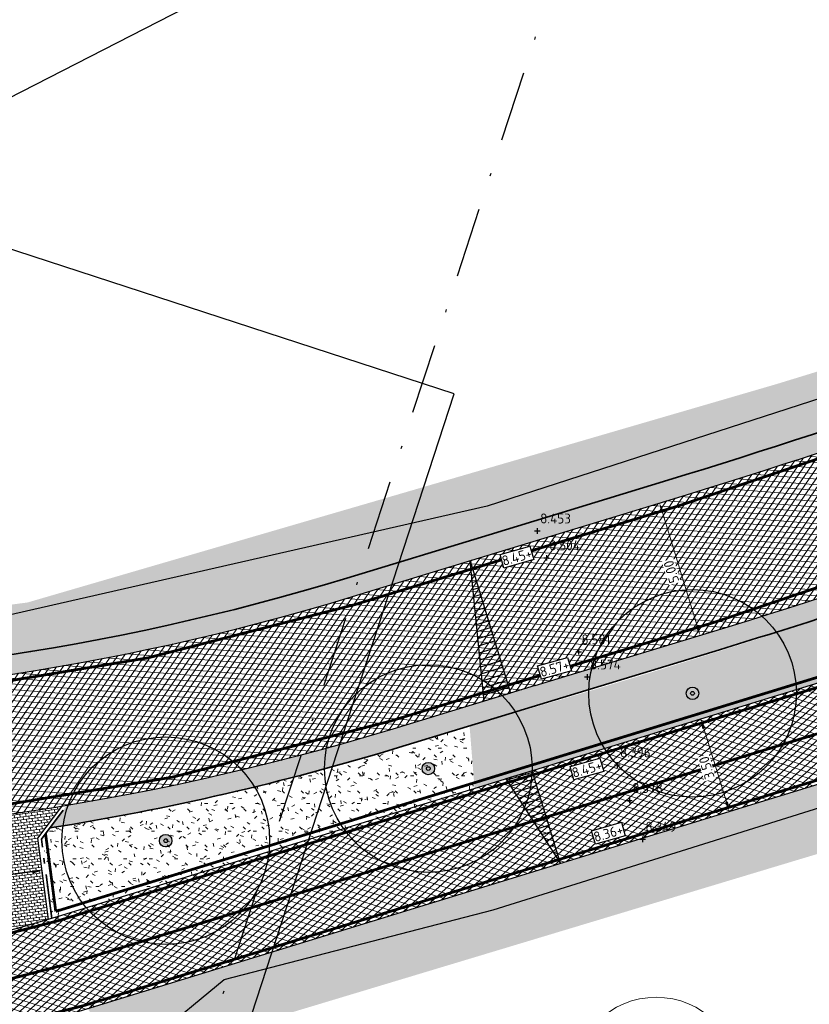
# Model space of a CAD drawing. Header units: metres. Extents: x 157685 to 160831, y 403691 to 406312.
# Tile 43 of 134: x 159182 to 159210, y 404323 to 404358. Entities that reach past the tile are written whole.
import ezdxf

# ---------------------------------------------------------------- set-up
doc = ezdxf.new("R2010")
doc.units = ezdxf.units.M
doc.header["$PDMODE"] = 35
for name, pattern in [('DASHDOT2', [12.7, 6.35, -3.175, 0, -3.175]), ('VH-OPSLUITBAND_120X250', [26, 16, -4, 2, -4]), ('VW-1-3_STREEP', [4, 1, -3]), ('VW-30-270_STREEP', [3, 0.3, -2.7])]:
    doc.linetypes.add(name, pattern=pattern)
doc.layers.get('Defpoints').update_dxf_attribs({"color": 171})
for name, color, linetype, lineweight in [('B-WE-GR-BOOM-S', 90, 'Continuous', 25), ('B-WE-GR-BOOM-S (ingemeten)', 90, 'Continuous', 25), ('B-WE-OG-HOOGTEPUNT-S', 7, 'Continuous', 25), ('B-WE-OG-HOOGTEPUNT-T18', 10, 'Continuous', 18), ('N-WE-GR-DOORWORTELBARE RUIMTE-G', 80, 'Continuous', 35), ('N-WE-GR-GRAS-A', 62, 'Continuous', 18), ('N-WE-GW-HOOGTE_AFWERKHOOGTE-T25', 7, 'Continuous', 25), ('N-WE-VH-GESLOTENVERHARDING_ASFALT-A-200', 253, 'Continuous', 18), ('N-WE-VH-HALFVERHARDING_GESTABILISEERD GRAS-A-200', 190, 'Continuous', 18), ('N-WE-VH-HALFVERHARDING_GRASBETONSTEEN-G', 7, 'Continuous', 35), ('N-WE-VH-KANTOPSLUITING_OPSLUITBAND_120X250-G', 4, 'VH-OPSLUITBAND_120X250', 35), ('N-WE-VH-KANTVERHARDING-G', 7, 'Continuous', 30), ('N-WE-VH-M', 7, 'Continuous', 18), ('N-WE-VH-OPENVERHARDING_BETONSTRAATSTEEN-A-200', 252, 'Continuous', 18), ('N-WE-VH-VERHARDING_ASFALT-A', 252, 'Continuous', 18), ('N-WE-VW-MARKERING_LANGS_STREEP_13_010-G', 7, 'VW-1-3_STREEP', 13), ('N-WE-VW-MARKERING_LANGS_STREEP_30270_010-G', 7, 'VW-30-270_STREEP', 13), ('N-WE-VW-MARKERING_LANGS_STREEP_DOORGETROKKEN_010-G', 7, 'Continuous', 13), ('X-XX-AL-BLADVERWIJZING_AS-G', 7, 'DASHDOT2', 25)]:
    doc.layers.add(name, color=color, linetype=linetype, lineweight=lineweight)
doc.layers.add('Iv-a-afwateringsprofiel', color=5, linetype='Continuous')
doc.styles.add('NLCS-ISO', font='NLCS-ISO.TTF')
doc.styles.add('NLCS-ISO-M200-T18', font='NLCS-ISO.TTF', dxfattribs={"height": 0.36})
doc.dimstyles.new('NLCS-M200-T18-PIJL_L2_H2', dxfattribs={"dimscale": 0.2, "dimtxt": 0.36, "dimasz": 1.8, "dimexe": 2, "dimexo": 2, "dimgap": 0.7, "dimtad": 1, "dimzin": 0, "dimdsep": 46, "dimtxsty": 'NLCS-ISO-M200-T18', "dimcen": 0, "dimdle": 2, "dimclrd": 256, "dimclre": 256, "dimclrt": 256, "dimazin": 0, "dimtfac": 1, "dimtofl": 0, "dimtmove": 0, "dimatfit": 3, "dimfxl": 2, "dimfxlon": 1, "dimtfill": 1, "dimtfillclr": 256, "dimtolj": 1, "dimtzin": 0, "dimlwd": -1, "dimlwe": -1, "dimarcsym": 0})
pattern_1 = [(0, (0, 0), (1, 1), [0.12, -0.8]), (45, (0.4, 0.2), (-0.1131370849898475, 1.866761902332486), [0.12, -0.8]), (29.99999999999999, (0.08, 0.12), (0.2274613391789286, 1.286025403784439), [0.12, -0.8]), (15, (0.32, 0.48), (0.3856270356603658, 0.7244941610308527), [0.12, -0.8]), (135, (0.16, 2), (-0.02828427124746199, -0.6505382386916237), [0.12, -0.8]), (150, (1.2, 0.4), (0.2156921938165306, -0.5864101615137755), [0.12, -0.8]), (165, (0.24, 0.04), (0.1434520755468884, -0.7010146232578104), [0.12, -0.8]), (85, (0.4, 0.4), (-0.872677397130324, 1.040016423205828), [0.12, -0.8]), (99.99999999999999, (0, 0), (-1.112117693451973, 0.7787131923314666), [0.12, -0.7999999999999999])]
pattern_2 = [(0, (0, 0), (0.1875, 0.1875), [0.1875, -0.1875]), (90, (0.09375, 0.09375), (-0.1875, 0.1875), [0.1875, -0.1875])]

# ---------------------------------------------------------------- blocks, each defined once
blk = doc.blocks.new('*D760')
at = {"layer": 'Defpoints', "color": 0, "transparency": 16777216}
for p in [(159182.7561052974, 404327.7541028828), (159182.7788175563, 404327.5808923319), (159177.7985433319, 404327.1040418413)]:
    blk.add_point(p, dxfattribs=at)
at = {"layer": 'N-WE-VH-M', "transparency": 16777216}
for p, q in [((159178.1782000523, 404326.9776356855), (159182.4218730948, 404327.5340879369)), ((159182.7788175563, 404327.5808923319), (159182.8308224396, 404327.1842873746)), ((159177.8212555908, 404326.9308312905), (159177.8732604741, 404326.5342263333))]:
    blk.add_line(p, q, dxfattribs=at)
for points in [[(159182.4140723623, 404327.5935786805), (159182.4296738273, 404327.4745971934), (159182.7788175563, 404327.5808923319)], [(159178.1703993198, 404327.0371264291), (159178.1860007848, 404326.9181449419), (159177.8212555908, 404326.9308312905)]]:
    blk.add_solid(points, dxfattribs=at)
at = {"layer": 'N-WE-VH-M', "transparency": 16777216, "insert": (159180.2584326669, 404327.573145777), "char_height": 0.36, "attachment_point": 5, "rotation": 7.470297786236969, "style": 'NLCS-ISO-M200-T18', "bg_fill": 3, "box_fill_scale": 1.1, "bg_fill_color": 256, "bg_fill_true_color": 13158600, "bg_fill_transparency": 0}
blk.add_mtext('\\A1;5.00', dxfattribs=at)
blk = doc.blocks.new('*D762')
at = {"layer": 'Defpoints', "color": 0, "transparency": 16777216}
for p in [(159205.0788576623, 404340.8603739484), (159205.2210631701, 404340.9037339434), (159206.6793352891, 404336.12111516)]:
    blk.add_point(p, dxfattribs=at)
at = {"layer": 'N-WE-VH-M', "transparency": 16777216}
for p, q in [((159205.0788576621, 404340.8603739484), (159204.6962481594, 404340.7437121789)), ((159206.4321341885, 404336.4221037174), (159205.1838532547, 404340.516025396)), ((159206.537129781, 404336.077755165), (159206.1545202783, 404335.9610933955))]:
    blk.add_line(p, q, dxfattribs=at)
for points in [[(159205.1264618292, 404340.4985261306), (159205.2412446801, 404340.5335246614), (159205.0788576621, 404340.8603739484)], [(159206.3747427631, 404336.404604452), (159206.4895256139, 404336.4396029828), (159206.537129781, 404336.077755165)]]:
    blk.add_solid(points, dxfattribs=at)
at = {"layer": 'N-WE-VH-M', "transparency": 16777216, "insert": (159205.5019061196, 404338.3757351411), "char_height": 0.36, "attachment_point": 5, "rotation": 106.95702995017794, "style": 'NLCS-ISO-M200-T18', "bg_fill": 3, "box_fill_scale": 1.1, "bg_fill_color": 256, "bg_fill_true_color": 13158600, "bg_fill_transparency": 0}
blk.add_mtext('\\A1;5.00', dxfattribs=at)
blk = doc.blocks.new('*D766')
at = {"layer": 'Defpoints', "color": 0, "transparency": 16777216}
for p in [(159206.5718828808, 404333.060920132), (159206.5718828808, 404333.060920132), (159207.6002804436, 404329.715415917)]:
    blk.add_point(p, dxfattribs=at)
at = {"layer": 'N-WE-VH-M', "transparency": 16777216}
for p, q in [((159206.5718828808, 404333.060920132), (159206.189539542, 404332.943388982)), ((159207.4945024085, 404330.059524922), (159206.6776609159, 404332.7168111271)), ((159207.6002804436, 404329.7154159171), (159207.2179371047, 404329.597884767))]:
    blk.add_line(p, q, dxfattribs=at)
for points in [[(159206.620309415, 404332.6991814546), (159206.7350124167, 404332.7344407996), (159206.5718828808, 404333.060920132)], [(159207.4371509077, 404330.0418952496), (159207.5518539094, 404330.0771545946), (159207.6002804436, 404329.7154159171)]]:
    blk.add_solid(points, dxfattribs=at)
at = {"layer": 'N-WE-VH-M', "transparency": 16777216, "insert": (159206.7802069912, 404331.2941431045), "char_height": 0.36, "attachment_point": 5, "rotation": 107.08726494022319, "style": 'NLCS-ISO-M200-T18', "bg_fill": 3, "box_fill_scale": 1.1, "bg_fill_color": 256, "bg_fill_true_color": 13158600, "bg_fill_transparency": 0}
blk.add_mtext('\\A1;3.50', dxfattribs=at)
blk = doc.blocks.new('SGR-BOOM_GBKN-SO')
at = {"linetype": 'ByBlock', "lineweight": 18}
h = blk.add_hatch(color=0, dxfattribs=at)
h.dxf.hatch_style = 1
edge = h.paths.add_edge_path()
edge.add_arc((0, 0), 0.25, 0, 360)
at = {"color": 0, "linetype": 'ByBlock', "lineweight": 18}
for radius in [2, 0.25]:
    blk.add_circle((0, 0), radius, dxfattribs=at)
at = {"color": 0, "linetype": 'ByBlock', "lineweight": 18, "style": 'NLCS-ISO'}
blk.add_attdef('SOORT', (2.5, 0), '', height=1.5, dxfattribs=at)
blk = doc.blocks.new('SGR-BOOM_01')
at = {"ltscale": 0.1}
h = blk.add_hatch(color=256, dxfattribs=at)
edge = h.paths.add_edge_path()
edge.add_arc((7.366995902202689e-12, -5.115907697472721e-12), 0.15, 0, 360)
for centre, radius in [((0, 0), 2.5), ((7.366995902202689e-12, -5.115907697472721e-12), 0.04499999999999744)]:
    blk.add_circle(centre, radius)
blk.add_circle((7.366995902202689e-12, -5.115907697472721e-12), 0.15, dxfattribs=at)
blk = doc.blocks.new('SOG-HOOGTEPUNT-SO')
for p, q in [((-0.5, 0), (0.5, 0)), ((0, 0.5), (0, -0.5))]:
    blk.add_line(p, q)
blk = doc.blocks.new('*U873')
h = blk.add_hatch()
h.set_pattern_fill('AMO-BODEM_LEEM', color=256, scale=0.1, angle=135, pattern_type=2)
h.set_pattern_definition([(270, (0.4999999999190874, -1.52950818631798), (0.25, -5.551115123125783e-17), [])])
h.paths.add_polyline_path([(3.499999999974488, 0), (3.499999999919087, 1), (0, 0)])
blk.add_lwpolyline([(3.499999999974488, 0), (3.499999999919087, 1), (0, 0)], close=True)
blk = doc.blocks.new('*U876')
h = blk.add_hatch()
h.set_pattern_fill('AMO-BODEM_LEEM', color=256, scale=0.1, angle=135, pattern_type=2)
h.set_pattern_definition([(270, (2.000263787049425, -1.52950818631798), (0.25, -5.551115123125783e-17), [])])
h.paths.add_polyline_path([(5.000263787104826, 0), (5.000263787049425, -1), (0, 0)])
blk.add_lwpolyline([(5.000263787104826, 0), (5.000263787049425, -1), (0, 0)], close=True)

msp = doc.modelspace()

# ---------------------------------------------------------------- hatches: boundary and pattern name
at = {"layer": 'N-WE-GR-GRAS-A'}
h = msp.add_hatch(dxfattribs=at)
h.set_pattern_fill('AGR-GRAS_01-SO', color=256, scale=0.04, pattern_type=2)
h.set_pattern_definition(pattern_1)
edge = h.paths.add_edge_path()
edge.add_line((159486.0976987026, 404559.6040639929), (159489.2879344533, 404563.5953185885))
edge.add_line((159489.2879344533, 404563.5953185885), (159488.9579796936, 404566.7480068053))
edge.add_line((159488.9579796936, 404566.7480068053), (159488.4316255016, 404567.1687251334))
edge.add_line((159488.4316255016, 404567.1687251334), (159486.506, 404565.401))
edge.add_line((159486.506, 404565.401), (159484.934, 404563.096))
edge.add_line((159484.934, 404563.096), (159477.0752872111, 404553.2238677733))
edge.add_line((159477.0752872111, 404553.2238677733), (159455.8254069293, 404526.9358052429))
edge.add_line((159455.8254069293, 404526.9358052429), (159443.0590710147, 404512.0078888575))
edge.add_line((159443.0590710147, 404512.0078888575), (159433.7619803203, 404501.2826950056))
edge.add_line((159433.7619803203, 404501.2826950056), (159415.769490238, 404480.9739000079))
edge.add_line((159415.769490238, 404480.9739000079), (159403.496098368, 404467.6952198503))
edge.add_line((159403.496098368, 404467.6952198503), (159387.0426817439, 404450.2758926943))
edge.add_line((159387.0426817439, 404450.2758926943), (159373.7839626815, 404436.1209388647))
edge.add_line((159373.7839626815, 404436.1209388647), (159366.0961455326, 404428.1314440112))
edge.add_line((159366.0961455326, 404428.1314440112), (159359.25, 404421.795))
edge.add_line((159359.25, 404421.795), (159355.8008949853, 404419.1669526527))
edge.add_line((159355.8008949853, 404419.1669526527), (159352.68, 404417.098))
edge.add_line((159352.68, 404417.098), (159350.868, 404416.587))
edge.add_line((159350.868, 404416.587), (159349.917, 404416.656))
edge.add_line((159349.917, 404416.656), (159349.766, 404416.8245))
edge.add_line((159349.766, 404416.8245), (159349.405, 404417.398))
edge.add_line((159349.405, 404417.398), (159349.351, 404417.881))
edge.add_line((159349.351, 404417.881), (159343.21, 404414.61))
edge.add_line((159343.21, 404414.61), (159337.3, 404408.5))
edge.add_line((159337.3, 404408.5), (159326.4217340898, 404403.2471475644))
edge.add_line((159326.4217340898, 404403.2471475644), (159327.0184105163, 404402.0111895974))
edge.add_line((159327.0184105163, 404402.0111895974), (159324.4451240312, 404400.736043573))
edge.add_line((159324.4451240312, 404400.736043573), (159308.778, 404392.9815))
edge.add_line((159308.778, 404392.9815), (159290.525443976, 404383.9472802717))
edge.add_line((159290.525443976, 404383.9472802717), (159289.307, 404386.409))
edge.add_line((159289.307, 404386.409), (159284.765, 404383.811))
edge.add_line((159284.765, 404383.811), (159284.817, 404383.72))
edge.add_line((159284.817, 404383.72), (159285.9187846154, 404381.7928769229))
edge.add_line((159285.9187846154, 404381.7928769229), (159276.665, 404376.505))
edge.add_line((159276.665, 404376.505), (159275.513, 404378.52))
edge.add_line((159275.513, 404378.52), (159271.19, 404376.593))
edge.add_line((159271.19, 404376.593), (159272.941, 404374.175))
edge.add_line((159272.941, 404374.175), (159260.5997271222, 404367.2220883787))
edge.add_line((159260.5997271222, 404367.2220883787), (159251.1625291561, 404362.4409326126))
edge.add_line((159251.1625291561, 404362.4409326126), (159239.7911829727, 404356.9159978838))
edge.add_line((159239.7911829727, 404356.9159978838), (159232.3698555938, 404353.3396434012))
edge.add_line((159232.3698555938, 404353.3396434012), (159227.509698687, 404351.5886457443))
edge.add_line((159227.509698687, 404351.5886457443), (159220.223457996, 404348.9635884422))
edge.add_line((159220.223457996, 404348.9635884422), (159211.6693482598, 404345.8817484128))
edge.add_line((159211.6693482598, 404345.8817484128), (159209.3216520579, 404345.161543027))
edge.add_line((159209.3216520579, 404345.161543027), (159195.7787390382, 404341.2122880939))
edge.add_line((159195.7787390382, 404341.2122880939), (159186.7421899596, 404338.5771359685))
edge.add_line((159186.7421899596, 404338.5771359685), (159182.246, 404337.266))
edge.add_line((159182.246, 404337.266), (159176.4847919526, 404336.5116529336))
edge.add_line((159176.4847919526, 404336.5116529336), (159172.885968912, 404336.2487860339))
edge.add_line((159172.885968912, 404336.2487860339), (159167.72128602, 404336.1477853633))
edge.add_line((159167.72128602, 404336.1477853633), (159163.337809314, 404336.316808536))
edge.add_line((159163.337809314, 404336.316808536), (159160.8929747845, 404336.5131392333))
edge.add_line((159160.8929747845, 404336.5131392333), (159157.8820081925, 404336.8562838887))
edge.add_line((159157.8820081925, 404336.8562838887), (159154.55592463, 404337.3670281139))
edge.add_line((159154.55592463, 404337.3670281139), (159150.716, 404338.132))
edge.add_line((159150.716, 404338.132), (159150.967, 404339.634))
edge.add_line((159150.967, 404339.634), (159146.675, 404341.561))
edge.add_line((159146.675, 404341.561), (159145.643, 404339.641))
edge.add_line((159145.643, 404339.641), (159135.0451162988, 404343.0806025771))
edge.add_line((159135.0451162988, 404343.0806025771), (159121.0189521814, 404347.6328727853))
edge.add_line((159121.0189521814, 404347.6328727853), (159104.6198743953, 404353.0088633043))
edge.add_line((159104.6198743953, 404353.0088633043), (159078.836026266, 404361.5388528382))
edge.add_line((159078.836026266, 404361.5388528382), (159065.386, 404366.027))
edge.add_line((159065.386, 404366.027), (159066.2831298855, 404368.1900888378))
edge.add_line((159066.2831298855, 404368.1900888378), (159061.0873276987, 404370.0665498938))
edge.add_line((159061.0873276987, 404370.0665498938), (159060.435, 404368.22))
edge.add_line((159060.435, 404368.22), (159052.8473989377, 404370.6478335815))
edge.add_line((159052.8473989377, 404370.6478335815), (159037.53, 404375.549))
edge.add_line((159037.53, 404375.549), (159036.7704979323, 404377.299659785))
edge.add_line((159036.7704979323, 404377.299659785), (159035.8942451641, 404374.6548370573))
edge.add_line((159035.8942451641, 404374.6548370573), (159036.4970810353, 404373.4546410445))
edge.add_line((159036.4970810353, 404373.4546410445), (159141.1647930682, 404338.77731789))
edge.add_arc((159168.4631783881, 404421.1729376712), 86.80000000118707, 251.6695173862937, 286.9570299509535)
edge.add_line((159193.7787823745, 404338.1466755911), (159205.379032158, 404341.6837170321))
edge.add_arc((159133.3987203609, 404577.753780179), 246.8000000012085, 286.9570299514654, 297.1231289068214)
edge.add_line((159245.9158836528, 404358.0946625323), (159333.6997134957, 404403.0606426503))
edge.add_arc((159259.9344095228, 404547.0673089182), 161.7999999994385, 297.1231289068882, 316.7431859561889)
edge.add_line((159377.7716470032, 404436.1906862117), (159378.8752580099, 404437.3635797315))
edge.add_line((159378.8752580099, 404437.3635797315), (159378.9480869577, 404437.2950527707))
edge.add_line((159378.9480869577, 404437.2950527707), (159393.8634797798, 404453.1468044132))
edge.add_arc((158121.6145912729, 405650.2442840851), 1746.900000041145, 316.7431859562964, 319.8907262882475)
edge.add_line((159457.6736446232, 404524.8084502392), (159457.5971629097, 404524.8728749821))
edge.add_arc((158121.6145911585, 405650.244284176), 1746.80000018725, 319.8907262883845, 321.3644282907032)
h = msp.add_hatch(dxfattribs=at)
h.set_pattern_fill('AGR-GRAS_01-SO', color=256, scale=0.04, pattern_type=2)
h.set_pattern_definition(pattern_1)
h.paths.add_polyline_path([(159253.5330655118, 404344.1559608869), (159259.4625079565, 404347.1731159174), (159265.754, 404350.712), (159267.562926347, 404350.4219337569), (159268.4736334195, 404356.8409654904), (159268.2002609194, 404357.3746508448, 0.07292179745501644), (159261.0857138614, 404352.3598153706, -0.07321687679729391), (159253.1060315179, 404346.7421801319), (159249.0326165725, 404344.6872122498, -0.0080970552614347), (159244.6605079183, 404342.5696663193, 0.424591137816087), (159243.2497899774, 404338.4898185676), (159243.4758799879, 404338.0448847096), (159245.857, 404340.209)])
h.paths.add_polyline_path([(159228.2467077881, 404333.6795991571), (159236.4654793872, 404336.5337318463), (159239.749, 404337.674), (159241.6854861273, 404337.1533940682), (159241.2436281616, 404338.0229484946, 0.3887558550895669), (159237.4495382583, 404339.4471754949, -0.02105768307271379), (159225.5449052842, 404335.2315376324), (159184.4185494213, 404322.5894240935), (159186.3597707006, 404320.047609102), (159187.711, 404321.228), (159195.1399841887, 404323.4673999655), (159204.1602540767, 404326.1864785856), (159209.7425668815, 404327.8692161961), (159214.2624571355, 404329.2316961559), (159221.3207641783, 404331.3593588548)])
edge = h.paths.add_edge_path()
edge.add_line((159453.4445315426, 404495.1467727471), (159451.2093584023, 404497.0811902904))
edge.add_arc((158612.8199803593, 405209.1930149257), 1100.000000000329, 316.136056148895, 319.65606690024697, ccw=False)
edge.add_line((159405.9060386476, 404446.9499407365), (159372.0303652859, 404411.7035407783))
edge.add_arc((159321.5612524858, 404460.2099182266), 69.99999999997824, 292.17363882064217, 316.13605614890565, ccw=False)
edge.add_line((159347.9802859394, 404395.3868153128), (159345.913611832, 404394.5445302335))
edge.add_line((159345.913611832, 404394.5445302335), (159346.0419317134, 404393.7765823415))
edge.add_line((159346.0419317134, 404393.7765823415), (159351.07, 404395.806))
edge.add_line((159351.07, 404395.806), (159353.704, 404393.907))
edge.add_line((159353.704, 404393.907), (159360.07, 404392.25))
edge.add_line((159360.07, 404392.25), (159365.0370307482, 404399.1549424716))
edge.add_line((159365.0370307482, 404399.1549424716), (159366.6260647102, 404398.0118747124))
edge.add_line((159366.6260647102, 404398.0118747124), (159368.748, 404401.274))
edge.add_line((159368.748, 404401.274), (159366.86, 404403.08))
edge.add_line((159366.86, 404403.08), (159371.9510387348, 404408.4114918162))
edge.add_line((159371.9510387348, 404408.4114918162), (159381.9776597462, 404418.9116766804))
edge.add_line((159381.9776597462, 404418.9116766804), (159401.3422940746, 404439.1909153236))
edge.add_line((159401.3422940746, 404439.1909153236), (159412.235965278, 404450.599101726))
edge.add_line((159412.235965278, 404450.599101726), (159421.2044491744, 404460.112465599))
edge.add_line((159421.2044491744, 404460.112465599), (159430.9228547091, 404471.0155212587))
edge.add_line((159430.9228547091, 404471.0155212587), (159440.2266978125, 404481.4534803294))
edge.add_line((159440.2266978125, 404481.4534803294), (159451.41, 404494))
edge.add_line((159451.41, 404494), (159453.4445315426, 404495.1467727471))
h = msp.add_hatch(dxfattribs=at)
h.set_pattern_fill('AGR-GRAS_01-SO', color=256, scale=0.04, pattern_type=2)
h.set_pattern_definition(pattern_1)
edge = h.paths.add_edge_path()
edge.add_line((159237.6546146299, 404343.3120249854), (159236.649861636, 404345.5220612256))
edge.add_line((159236.649861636, 404345.5220612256), (159235.850189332, 404346.2069517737))
edge.add_arc((159294.4406456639, 404196.1451973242), 161.0942945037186, 111.3277765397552, 114.432554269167)
edge.add_arc((159114.1342278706, 404630.2821780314), 309.1281313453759, 285.78298045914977, 291.5754131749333, ccw=False)
edge.add_line((159198.2153518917, 404332.8085385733), (159198.3965487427, 404330.5478479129))
edge.add_arc((156967.0946234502, 411615.1967441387), 7618.714971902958, 287.0299268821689, 287.2576838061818)
edge.add_arc((159181.4707240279, 404478.6102897), 146.4999999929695, 288.2446010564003, 292.5511329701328)
edge = h.paths.add_edge_path()
edge.add_line((159240.5097274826, 404347.2767793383), (159241.5471448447, 404344.9948951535))
edge.add_arc((159181.4707240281, 404478.6102897), 146.4999999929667, 294.2097320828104, 296.7701601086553)
edge.add_line((159247.4561724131, 404347.8120840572), (159251.5295873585, 404349.8670519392))
edge.add_arc((159238.0172088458, 404376.651667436), 30.00000000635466, 296.7701601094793, 309.0412470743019)
edge.add_line((159256.9135996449, 404353.3508860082), (159256.2213862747, 404356.1827269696))
edge.add_line((159256.2213862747, 404356.1827269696), (159248.8336706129, 404352.3984779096))
edge.add_arc((159133.3961910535, 404577.7593070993), 253.2060722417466, 295.00551184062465, 297.12306810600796, ccw=False)
edge.add_line((159240.4277768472, 404348.2869674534), (159240.5097274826, 404347.2767793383))
h = msp.add_hatch(dxfattribs=at)
h.set_pattern_fill('AGR-GRAS_01-SO', color=256, scale=0.04, pattern_type=2)
h.set_pattern_definition(pattern_1)
edge = h.paths.add_edge_path()
edge.add_line((159116.1710444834, 404333.4201945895), (159115.3123243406, 404330.8282911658))
edge.add_line((159115.3123243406, 404330.8282911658), (159115.871, 404331.442))
edge.add_line((159115.871, 404331.442), (159131.9410017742, 404326.1288844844))
edge.add_line((159131.9410017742, 404326.1288844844), (159143.0530000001, 404322.455))
edge.add_line((159143.0530000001, 404322.455), (159145.3699170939, 404321.54740499))
edge.add_line((159145.3699170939, 404321.54740499), (159147.4382962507, 404320.8230825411))
edge.add_line((159147.4382962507, 404320.8230825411), (159150.1110115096, 404320.0023643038))
edge.add_line((159150.1110115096, 404320.0023643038), (159152.6150377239, 404319.34714764))
edge.add_line((159152.6150377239, 404319.34714764), (159155.172009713, 404318.7879266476))
edge.add_line((159155.172009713, 404318.7879266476), (159158.1948957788, 404318.2660355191))
edge.add_line((159158.1948957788, 404318.2660355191), (159160.8330108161, 404317.9311075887))
edge.add_line((159160.8330108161, 404317.9311075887), (159163.404, 404317.711))
edge.add_line((159163.404, 404317.711), (159165.8413962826, 404317.5985817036))
edge.add_line((159165.8413962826, 404317.5985817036), (159170.0524341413, 404317.6227329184))
edge.add_line((159170.0524341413, 404317.6227329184), (159174.1202506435, 404317.9095025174))
edge.add_line((159174.1202506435, 404317.9095025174), (159177.4609369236, 404318.3409984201))
edge.add_line((159177.4609369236, 404318.3409984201), (159180.523, 404318.895))
edge.add_line((159180.523, 404318.895), (159183.2808163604, 404319.1364369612))
edge.add_line((159183.2808163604, 404319.1364369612), (159181.3065497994, 404321.7215211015))
edge.add_arc((159166.7498879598, 404379.9289398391), 60.00000000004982, 251.7650229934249, 284.040696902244, ccw=False)
edge.add_line((159147.975000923, 404322.9420675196), (159116.1710444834, 404333.4201945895))
h = msp.add_hatch(dxfattribs=at)
h.set_pattern_fill('AGR-GRAS_01-SO', color=256, scale=0.04, pattern_type=2)
h.set_pattern_definition(pattern_1)
edge = h.paths.add_edge_path()
edge.add_arc((159168.4631783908, 404421.1729376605), 93.1999999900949, 279.4234540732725, 286.9570299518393)
edge.add_line((159195.6453706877, 404332.0249235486), (159198.1952723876, 404332.8024161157))
edge.add_line((159198.1952723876, 404332.8024161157), (159198.3965487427, 404330.5478479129))
edge.add_line((159198.3965487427, 404330.5478479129), (159183.3511629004, 404325.9229432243))
edge.add_arc((159166.749888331, 404379.9289386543), 56.49999875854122, 286.8220470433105, 287.08726493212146, ccw=False)
edge.add_line((159183.1009962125, 404325.8466760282), (159182.802910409, 404328.1199684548))
edge.add_line((159182.802910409, 404328.1199684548), (159183.0528096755, 404329.1219590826))
edge.add_line((159183.0528096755, 404329.1219590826), (159183.7227959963, 404329.2306510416))
at = {"layer": 'N-WE-VH-GESLOTENVERHARDING_ASFALT-A-200', "true_color": 0xcf7363}
h = msp.add_hatch(dxfattribs=at)
h.set_pattern_fill('AVH-ASFALT-SO', color=23, scale=0.2, angle=90, pattern_type=2)
h.set_pattern_definition([(162.0033148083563, (158890.0418720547, 404357.8260220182), (-0.0617923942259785, -0.1902148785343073), []), (222.0033148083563, (158890.0418720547, 404357.8260220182), (0.1338347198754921, -0.1486212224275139), [])])
edge = h.paths.add_edge_path()
edge.add_line((159253.1060315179, 404346.7421801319), (159251.5295873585, 404349.8670519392))
edge.add_line((159251.5295873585, 404349.8670519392), (159247.4561724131, 404347.8120840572))
edge.add_arc((159181.4707240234, 404478.610289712), 146.5000000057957, 287.0872649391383, 296.7701601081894, ccw=False)
edge.add_line((159224.5165077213, 404338.5770418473), (159183.3511629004, 404325.9229432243))
edge.add_arc((159166.7498879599, 404379.9289398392), 56.50000000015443, 251.76502299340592, 287.08726493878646, ccw=False)
edge.add_line((159149.0702026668, 404326.2663017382), (159006.9274350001, 404373.096638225))
edge.add_arc((158977.6699027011, 404284.2920955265), 93.50000000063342, 71.76502299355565, 102.0033148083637)
edge.add_line((158958.224868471, 404375.7477713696), (158896.1344402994, 404362.5462889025))
edge.add_line((158896.1344402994, 404362.5462889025), (158896.0895711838, 404358.9585128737))
edge.add_line((158896.0895711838, 404358.9585128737), (158958.9527574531, 404372.3242968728))
edge.add_arc((158977.6699027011, 404284.2920955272), 89.99999999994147, 71.76502299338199, 102.00331480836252, ccw=False)
edge.add_line((159005.8322332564, 404369.7724040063), (159147.975000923, 404322.9420675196))
edge.add_arc((159166.7498879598, 404379.9289398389), 59.99999999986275, 251.7650229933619, 287.0872649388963)
edge.add_line((159184.3795604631, 404322.5774390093), (159225.5449052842, 404335.2315376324))
edge.add_arc((159181.470724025, 404478.6102897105), 150.0000000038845, 287.0872649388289, 291.9126172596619)
edge.add_arc((159238.5691145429, 404336.6639132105), 3.000000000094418, 26.937080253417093, 111.9126172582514, ccw=False)
edge.add_line((159241.2436281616, 404338.0229484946), (159241.6854861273, 404337.1533940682))
edge.add_line((159241.6854861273, 404337.1533940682), (159243.4758799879, 404338.0448847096))
edge.add_line((159243.4758799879, 404338.0448847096), (159243.2497899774, 404338.4898185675))
edge.add_arc((159245.9243035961, 404339.8488538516), 2.999999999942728, 114.9144922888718, 206.9370802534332, ccw=False)
edge.add_arc((159181.4707239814, 404478.6102897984), 150.0000001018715, 294.9144922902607, 296.7701601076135)
edge.add_line((159249.0326165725, 404344.6872122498), (159253.1060315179, 404346.7421801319))
edge = h.paths.add_edge_path()
edge.add_line((159369.5069096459, 404414.1288596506), (159372.0303652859, 404411.7035407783))
edge.add_line((159372.0303652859, 404411.7035407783), (159405.9060386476, 404446.9499407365))
edge.add_arc((158612.8199803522, 405209.1930149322), 1100.000000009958, 316.1360561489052, 320.3070477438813)
edge.add_line((159459.2459142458, 404506.652526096), (159509.1245346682, 404566.7466538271))
edge.add_arc((159085.911567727, 404918.0168982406), 549.9999999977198, 320.3070477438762, 331.3138853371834)
edge.add_line((159568.4059524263, 404654.0108969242), (159565.0310872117, 404655.1352974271))
edge.add_arc((159085.9115677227, 404918.0168982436), 546.5000000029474, 320.3070477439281, 331.24746020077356, ccw=False)
edge.add_line((159506.4313612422, 404568.982009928), (159456.5527408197, 404508.8878821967))
edge.add_arc((158612.8199803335, 405209.1930149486), 1096.500000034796, 316.1360561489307, 320.3070477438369, ccw=False)
edge.add_line((159403.3825830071, 404449.3752596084), (159369.5069096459, 404414.1288596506))
at = {"layer": 'N-WE-VH-HALFVERHARDING_GESTABILISEERD GRAS-A-200'}
h = msp.add_hatch(dxfattribs=at)
h.set_pattern_fill('AVH-GRAS_GESTABILISEERD-SO', color=256, scale=0.2, pattern_type=2)
h.set_pattern_definition(pattern_2)
edge = h.paths.add_edge_path()
edge.add_line((159246.235016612, 404357.4716423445), (159332.9041464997, 404401.8666337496))
edge.add_line((159332.9041464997, 404401.8666337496), (159332.9118747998, 404402.6570838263))
edge.add_line((159332.9118747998, 404402.6570838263), (159245.9158836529, 404358.0946625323))
edge.add_arc((159133.398720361, 404577.7537801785), 246.8000000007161, 286.9570299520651, 297.12312890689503, ccw=False)
edge.add_line((159205.3790321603, 404341.6837170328), (159198.9223778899, 404339.7150134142))
edge.add_line((159198.9223778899, 404339.7150134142), (159193.7787823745, 404338.1466755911))
edge.add_arc((159168.4631784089, 404421.1729375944), 86.79999992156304, 284.2979777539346, 286.95702995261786, ccw=False)
edge.add_line((159189.8997240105, 404337.0616155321), (159189.8640522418, 404336.3304212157))
edge.add_arc((159168.4631783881, 404421.1729376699), 87.49999999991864, 284.1570980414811, 286.9570299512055)
edge.add_line((159193.9829404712, 404337.4771089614), (159199.1265359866, 404339.0454467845))
edge.add_line((159199.1265359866, 404339.0454467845), (159205.5831902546, 404341.0141504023))
edge.add_arc((159133.398720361, 404577.7537801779), 247.5000000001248, 286.957029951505, 297.1231289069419)
edge = h.paths.add_edge_path()
edge.add_line((159235.9303644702, 404346.2424431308), (159235.0000800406, 404346.5970936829))
edge.add_arc((159133.3987203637, 404577.753780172), 252.4999999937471, 286.95702995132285, 293.72714987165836, ccw=False)
edge.add_line((159207.0414623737, 404336.231531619), (159200.5848081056, 404334.2628280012))
edge.add_line((159200.5848081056, 404334.2628280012), (159195.4412125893, 404332.6944901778))
edge.add_arc((159168.4631783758, 404421.172937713), 92.50000004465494, 283.183595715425, 286.95702995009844, ccw=False)
edge.add_arc((159168.0937337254, 404422.874390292), 94.24087383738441, 279.50390141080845, 283.16636200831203, ccw=False)
edge.add_line((159183.6542933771, 404329.9270326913), (159183.0528096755, 404329.1219590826))
edge.add_arc((159168.4631783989, 404421.1729376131), 93.1999999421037, 279.0061864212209, 283.074115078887)
edge.add_arc((159168.4631783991, 404421.1729376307), 93.19999995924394, 283.0741150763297, 286.9570299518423)
edge.add_line((159195.645370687, 404332.0249235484), (159207.2459426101, 404335.5620131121))
edge.add_arc((159133.3961910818, 404577.7593070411), 253.2060721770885, 286.9572855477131, 293.8875916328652)
edge = h.paths.add_edge_path()
edge.add_line((159301.4216157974, 404379.335882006), (159301.1024828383, 404379.9589021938))
edge.add_line((159301.1024828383, 404379.9589021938), (159248.5145377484, 404353.0214981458))
edge.add_arc((159133.3987203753, 404577.7537801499), 252.4999999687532, 295.16634796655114, 297.12312890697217, ccw=False)
edge.add_line((159240.7737843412, 404349.2218444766), (159240.4277768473, 404348.2869674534))
edge.add_arc((159133.3961910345, 404577.7593071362), 253.2060722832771, 295.0055118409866, 297.1230681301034)
edge.add_line((159248.8336707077, 404352.3984779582), (159301.4216157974, 404379.335882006))
h.paths.add_polyline_path([(159306.6562627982, 404382.8037445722), (159306.9753957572, 404382.1807243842), (159332.8412160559, 404395.4301116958), (159332.848944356, 404396.2205617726)])
h = msp.add_hatch(dxfattribs=at)
h.set_pattern_fill('AVH-GRAS_GESTABILISEERD-SO', color=256, scale=0.2, pattern_type=2)
h.set_pattern_definition(pattern_2)
edge = h.paths.add_edge_path()
edge.add_line((159083.996988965, 404357.7175085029), (159083.7742731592, 404357.0538783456))
edge.add_line((159083.7742731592, 404357.0538783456), (159140.9446447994, 404338.1128370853))
edge.add_arc((159168.463178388, 404421.1729376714), 87.50000000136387, 251.6695173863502, 284.1570980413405)
edge.add_line((159189.8640522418, 404336.3304212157), (159189.8997240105, 404337.0616155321))
edge.add_arc((159168.463178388, 404421.1729376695), 86.79999999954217, 251.66951738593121, 284.2979777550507, ccw=False)
edge.add_line((159141.1647930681, 404338.77731789), (159083.996988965, 404357.7175085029))
at = {"layer": 'N-WE-VH-OPENVERHARDING_BETONSTRAATSTEEN-A-200'}
h = msp.add_hatch(dxfattribs=at)
h.set_pattern_fill('AVH-BSS_KEIFORMAAT_HALFST-SO', color=256, scale=0.1, pattern_type=2)
h.set_pattern_definition([(277.4702977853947, (159178.6594091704, 404328.2304041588), (0.1177600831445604, -0.09045751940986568), [0.105, -0.105]), (7.470297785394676, (159178.6594091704, 404328.2304041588), (-0.01365128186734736, 0.104108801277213), [])])
edge = h.paths.add_edge_path()
edge.add_line((159183.0098205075, 404325.8191940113), (159182.6254587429, 404328.7504529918))
edge.add_line((159182.6254587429, 404328.7504529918), (159183.4834367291, 404329.8988389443))
edge.add_arc((159168.4110487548, 404421.7706687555), 93.09999995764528, 274.9842980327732, 279.31688316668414, ccw=False)
edge.add_line((159176.499831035, 404329.0227221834), (159177.6678967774, 404328.1003919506))
edge.add_line((159177.6678967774, 404328.1003919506), (159178.1282294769, 404324.5897556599))
edge.add_arc((159167.1342046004, 404378.5485881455), 55.06745124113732, 281.5162891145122, 286.7558479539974)
at = {"layer": 'N-WE-VH-VERHARDING_ASFALT-A'}
h = msp.add_hatch(dxfattribs=at)
h.set_pattern_fill('AVH-ASFALT', color=256, scale=0.2, angle=90, pattern_type=2)
h.set_pattern_definition([(355.6069263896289, (158844.5507043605, 404349.5946988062), (0.01531969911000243, 0.199412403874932), []), (55.60692638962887, (158844.5507043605, 404349.5946988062), (-0.1650363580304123, 0.112973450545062), [])])
h.paths.add_polyline_path([(159005.393767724, 404383.022021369, 0.08918120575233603), (158976.4902088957, 404387.1551837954, 0.04343754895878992), (158962.290338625, 404385.4043968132), (158896.2446901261, 404371.3619671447), (158896.1805913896, 404366.2365728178), (158963.3301800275, 404380.5137189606, -0.1331344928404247), (159003.8212800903, 404378.275729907), (159139.3721571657, 404333.3665456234, 0.1551991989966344), (159195.4412125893, 404332.6944901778), (159200.5848081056, 404334.2628280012), (159207.0414623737, 404336.231531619, 0.04438709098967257), (159248.5145377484, 404353.0214981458), (159313.3724200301, 404386.2439976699), (159311.9556014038, 404391.136048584), (159246.235016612, 404357.4716423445, -0.04438709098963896), (159205.5831902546, 404341.0141504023), (159199.1265359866, 404339.0454467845), (159193.9829404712, 404337.4771089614, -0.1551991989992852), (159140.9446447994, 404338.1128370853)])

# ---------------------------------------------------------------- linework, layer by layer
at = {"layer": 'Defpoints'}
for points in [[(159383.1402533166, 404443.5816233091), (159359.2200813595, 404420.3188932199), (159346.3252750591, 404411.9706923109), (159314.1641945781, 404394.2766945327), (159281.5194745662, 404376.7287231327), (159248.3387119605, 404359.5280203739), (159225.9681533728, 404349.5199278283), (159198.8461612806, 404340.7472305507), (159176.8644460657, 404335.7337772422), (159160.2406279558, 404335.6421440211), (159146.7783793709, 404337.5082608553)], [(159117.1791834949, 404332.4662604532), (159149.3581765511, 404321.3225399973), (159165.0857336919, 404318.5108297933), (159179.0461977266, 404319.5651784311), (159183.5493254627, 404318.8016551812), (159183.4686369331, 404317.9800152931), (159184.6228027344, 404317.4680175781), (159187.6018066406, 404318.3830566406), (159188.260637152, 404318.7799393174), (159187.8757977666, 404319.76738313), (159186.742, 404319.884), (159186.7844653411, 404321.5298673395), (159189.3523208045, 404323.6519455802), (159199.0653269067, 404326.163437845), (159225.6992891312, 404334.5062677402), (159237.7328517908, 404338.5371359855), (159240.1758109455, 404337.7531542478)]]:
    msp.add_lwpolyline(points, dxfattribs=at)
for points in [[(159178.5668916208, 404295.6124510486), (159351.212269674, 404384.0544443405), (159327.5424473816, 404430.2598077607), (159154.8970693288, 404341.8178144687)], [(158997.1474595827, 404355.6241182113), (159181.5570335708, 404295.4462449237), (159197.6622863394, 404344.8001304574), (159013.2527123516, 404404.9780037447)]]:
    msp.add_lwpolyline(points, close=True, dxfattribs=at)
at = {"layer": 'N-WE-GR-DOORWORTELBARE RUIMTE-G', "const_width": 0.1}
msp.add_lwpolyline([(159237.3869263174, 404343.4175816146, -0.02349166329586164), (159224.4577421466, 404338.7682135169), (159183.2923973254, 404326.1141148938, -0.0001105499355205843), (159183.2685988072, 404326.1068050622, -0.0001105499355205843)], format="xyb", dxfattribs=at)
msp.add_lwpolyline([(159183.2685988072, 404326.1068050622), (159182.9000473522, 404328.9174898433)], dxfattribs=at)
at = {"layer": 'N-WE-VH-HALFVERHARDING_GRASBETONSTEEN-G'}
for points in [[(159378.8752580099, 404437.3635797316), (159377.7716470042, 404436.1906862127, -0.08581840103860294), (159333.6997134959, 404403.0606426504), (159245.9158836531, 404358.0946625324, -0.04438709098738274), (159205.3790321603, 404341.6837170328), (159198.9223778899, 404339.7150134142), (159193.7787823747, 404338.1466755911, -0.1551991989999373), (159141.1647930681, 404338.77731789), (159036.5037728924, 404373.4524239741)], [(159207.2459426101, 404335.5620131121, 0.03024838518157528), (159235.9303644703, 404346.2424431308, 0.03024838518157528)], [(159207.2457782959, 404335.5620131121), (159195.6453706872, 404332.0249235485, -0.03470602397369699), (159183.0528096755, 404329.1219590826, -0.03470602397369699)]]:
    msp.add_lwpolyline(points, format="xyb", dxfattribs=at)
at = {"layer": 'N-WE-VH-KANTOPSLUITING_OPSLUITBAND_120X250-G', "ltscale": 0.1, "flags": 128}
msp.add_lwpolyline([(159183.1262424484, 404325.8543153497), (159182.7507807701, 404328.717699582), (159183.6542933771, 404329.9270326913)], dxfattribs=at)
at = {"layer": 'N-WE-VH-KANTVERHARDING-G'}
for points in [[(159773.6812360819, 404953.5185455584), (159745.9610024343, 404929.4628856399, 0.04303694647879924), (159721.6180946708, 404904.3603853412), (159704.463918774, 404883.320726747, 0.0473388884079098), (159620.0789692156, 404757.1282419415), (159566.8658552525, 404658.5073159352, -0.04953312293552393), (159506.4313612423, 404568.982009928), (159456.552740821, 404508.8878821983, -0.01820139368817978), (159403.3825830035, 404449.3752596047), (159369.5069096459, 404414.1288596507, -0.1049384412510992), (159346.6593342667, 404398.6279704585), (159321.3924655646, 404388.3303108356, 0.02159958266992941), (159317.1932792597, 404386.4034822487), (159266.4712849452, 404360.4218841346, 0.07166867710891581), (159258.6755715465, 404354.8977700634, -0.07321687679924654), (159251.5295873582, 404349.8670519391), (159247.4561724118, 404347.8120840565, -0.04227475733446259), (159224.5165077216, 404338.5770418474), (159183.3511629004, 404325.9229432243, -0.1553543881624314), (159149.0702026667, 404326.2663017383), (159006.9274350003, 404373.096638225, 0.1327104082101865)], [(158796.7406190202, 404332.2254250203), (158842.3897305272, 404354.1036002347, -0.05942676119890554), (158887.7955939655, 404369.5655454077), (158962.2903386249, 404385.4043968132, -0.04343754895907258), (158976.4902088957, 404387.1551837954, -0.08918120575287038), (159005.3937677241, 404383.0220213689), (159140.9446447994, 404338.1128370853, 0.1551991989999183), (159193.9829404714, 404337.4771089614), (159199.1265359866, 404339.0454467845), (159205.583190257, 404341.0141504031, 0.04438709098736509), (159246.2350166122, 404357.4716423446), (159334.0188464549, 404402.4376224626, 0.08581840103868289), (159378.2814496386, 404435.7109974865), (159382.0195001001, 404439.6837153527)], [(159200.5848081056, 404334.2628280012), (159207.0414623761, 404336.2315316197, 0.04438709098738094), (159248.5145377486, 404353.0214981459), (159336.2983675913, 404397.9874782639, 0.08581840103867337), (159381.9228970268, 404432.2846494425), (159385.6609474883, 404436.2573673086)], [(159200.5848081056, 404334.2628280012), (159195.4412125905, 404332.6944901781, -0.1551991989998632), (159139.3721571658, 404333.3665456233), (159003.8212800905, 404378.2757299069, 0.1331344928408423), (158963.3301800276, 404380.5137189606), (158888.8354353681, 404364.6748675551, 0.0594267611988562), (158844.5507043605, 404349.5946988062), (158701.0562068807, 404280.8223250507)], [(159237.4495382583, 404339.4471754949, -0.02105768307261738), (159225.5449052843, 404335.2315376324), (159184.379560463, 404322.5774390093, -0.1553543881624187), (159147.9750009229, 404322.9420675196), (159005.8322332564, 404369.7724040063, 0.1327104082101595), (158958.952757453, 404372.3242968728), (158890.0730672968, 404357.6793016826, 0.06078308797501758), (158844.2540731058, 404341.9383420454), (158698.5932022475, 404271.1568924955, 0.2964777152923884), (158669.6324698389, 404223.0637479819), (158673.3487779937, 404115.1479061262)]]:
    msp.add_lwpolyline(points, format="xyb", dxfattribs=at)
msp.add_lwpolyline([(159183.0098205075, 404325.8191940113), (159182.6254587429, 404328.7504529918), (159183.4834367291, 404329.8988389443)], dxfattribs=at)
at = {"layer": 'N-WE-VW-MARKERING_LANGS_STREEP_13_010-G', "const_width": 0.1, "flags": 128}
for points in [[(158799.755988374, 404333.3379209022), (158842.5193889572, 404353.833066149, -0.05942676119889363), (158887.8579844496, 404369.2721047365), (158962.3527291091, 404385.1109561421, -0.04343754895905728), (158976.500963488, 404386.8553766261, -0.08918120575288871), (159005.2994184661, 404382.7372438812), (159140.8502955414, 404337.8280595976, 0.1551991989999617), (159194.0704367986, 404337.1901518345), (159205.7540358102, 404340.7526233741, 0.04429900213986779), (159246.3717878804, 404357.2046336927), (159334.1556177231, 404402.1706138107, 0.08581840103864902), (159378.4999364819, 404435.5054166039), (159382.2379869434, 404439.47813447), (159394.5189403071, 404452.5300617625, 0.020166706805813), (159486.8788316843, 404558.9796993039), (159510.3262974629, 404588.3144610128, 0.04516852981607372), (159559.818063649, 404663.1929388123), (159604.7144226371, 404746.6068243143, -0.04078858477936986), (159689.1007017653, 404876.7382887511), (159704.5921946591, 404896.8300072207, -0.04762168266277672), (159743.8260585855, 404938.7759786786), (159774.6323000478, 404965.9932373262)], [(159777.5456031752, 404962.6958649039), (159746.7393164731, 404935.4785662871, 0.04762168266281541), (159708.0766934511, 404894.1433237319), (159692.5852005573, 404874.0516052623, 0.0407885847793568), (159608.588860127, 404744.5214624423), (159563.6925011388, 404661.1075769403, -0.04516852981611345), (159513.7632826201, 404585.5672564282), (159490.3158168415, 404556.2324947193, -0.02016670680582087), (159397.7234140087, 404449.5148754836), (159385.442460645, 404436.4629481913), (159381.7044101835, 404432.4902303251, -0.0858184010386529), (159336.1615963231, 404398.2544869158), (159248.3777664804, 404353.2885067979, -0.04425765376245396), (159207.0786106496, 404336.5565294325), (159195.3537162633, 404332.9814473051, -0.1551991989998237), (159139.4665064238, 404333.6513231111), (159003.9156293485, 404378.5605073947, 0.1331344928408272), (158963.2677895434, 404380.8071596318), (158888.773044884, 404364.9683082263, 0.05942676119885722), (158844.4210459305, 404349.8652328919), (158801.657699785, 404329.3701137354)]]:
    msp.add_lwpolyline(points, format="xyb", dxfattribs=at)
at = {"layer": 'N-WE-VW-MARKERING_LANGS_STREEP_30270_010-G', "const_width": 0.1, "flags": 128}
msp.add_lwpolyline([(159792.9871328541, 404962.7455764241, -0.09940442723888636), (159785.5967136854, 404958.4193337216), (159783.6244482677, 404957.7405952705, 0.09611741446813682), (159776.4467524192, 404953.6013963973), (159774.3453758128, 404951.7778186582), (159747.1079871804, 404928.1411723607, 0.04303694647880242), (159722.9744164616, 404903.2545412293), (159705.8202405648, 404882.2148826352, 0.04733888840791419), (159621.619079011, 404756.2972414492), (159568.4059650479, 404657.6763154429, -0.04953312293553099), (159507.7779479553, 404567.8643318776), (159457.899327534, 404507.7702041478, -0.01820139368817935), (159404.6443108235, 404448.1626001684), (159370.7686374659, 404412.9162002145, -0.104938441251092), (159347.3198101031, 404397.0073928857), (159322.0529414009, 404386.7097332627, 0.021599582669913), (159317.9911116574, 404384.8459317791), (159267.2691173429, 404358.8643336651, 0.07166867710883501), (159259.8806427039, 404353.6287927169, -0.07321687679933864), (159252.3178094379, 404348.3046160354), (159248.2443944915, 404346.2496481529, -0.0422747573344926), (159225.0307065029, 404336.9042897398), (159183.8653616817, 404324.2501911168, -0.1553543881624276), (159148.5226017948, 404324.604184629), (159006.3798341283, 404371.4345211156, 0.1327104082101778), (158958.5888129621, 404374.0360341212), (158889.7091228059, 404359.3910389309, 0.06078308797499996), (158843.4892124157, 404343.5123458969), (158697.8283415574, 404272.730896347, 0.2964777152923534), (158667.8835065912, 404223.0035187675), (158671.599814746, 404115.0876769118), (158672.0481688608, 404104.0965963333)], format="xyb", dxfattribs=at)
at = {"layer": 'N-WE-VW-MARKERING_LANGS_STREEP_DOORGETROKKEN_010-G', "const_width": 0.1, "flags": 128}
for points in [[(159773.7795490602, 404953.4052558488), (159746.0593154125, 404929.3495959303, 0.04303694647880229), (159721.7343508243, 404904.2655987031), (159704.5801749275, 404883.2259401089, 0.0473388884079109), (159620.2109786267, 404757.0570133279), (159566.9978646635, 404658.4360873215, -0.04953312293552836), (159506.5467829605, 404568.8862089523), (159456.6681625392, 404508.7920812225, -0.01820139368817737), (159403.4907311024, 404449.2713173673), (159369.6150577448, 404414.0249174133, -0.1049384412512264), (159346.7159464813, 404398.4890638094), (159321.4490777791, 404388.1914041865, 0.02159958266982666), (159317.2616648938, 404386.2699779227), (159266.5396705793, 404360.2883798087, 0.07166867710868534), (159258.77886336, 404354.7890005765, -0.07321687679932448), (159251.5971492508, 404349.7331288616), (159247.5237343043, 404347.6781609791, -0.04227475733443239), (159224.5605819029, 404338.4336630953), (159183.3952370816, 404325.7795644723, -0.1553543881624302), (159149.0232654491, 404326.1238345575), (159006.8804977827, 404372.9541710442, 0.1327104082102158)], [(159237.393559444, 404339.5863386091, -0.0210576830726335), (159225.500831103, 404335.3749163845), (159184.3354862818, 404322.7208177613, -0.1553543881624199), (159148.0219381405, 404323.0845347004), (159005.879170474, 404369.9148711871, 0.1327104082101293), (158958.9215622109, 404372.4710172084), (158890.0418720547, 404357.8260220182, 0.06078308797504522), (158844.1885136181, 404342.0732566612), (158698.5276427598, 404271.2918071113, 0.296477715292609), (158669.4825587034, 404223.0585854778), (158673.1988668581, 404115.1427436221)]]:
    msp.add_lwpolyline(points, format="xyb", dxfattribs=at)
at = {"layer": 'X-XX-AL-BLADVERWIJZING_AS-G', "ltscale": 0.4, "extrusion": (0.0001638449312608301, -0.002350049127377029, 0.999997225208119), "elevation": -924.1720632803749}
msp.add_lwpolyline([(159170.4587293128, 404264.290030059), (159212.2303762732, 404392.2980290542)], dxfattribs=at)

# ---------------------------------------------------------------- block references
at = {"layer": 'B-WE-GR-BOOM-S', "xscale": 1.5, "yscale": 1.5, "zscale": 1.5}
msp.add_blockref('SGR-BOOM_GBKN-SO', (159204.956, 404320.006), dxfattribs=at)
at = {"layer": 'B-WE-GR-BOOM-S (ingemeten)', "xscale": 1.5, "yscale": 1.5, "zscale": 1.5}
for p in [(159206.2692064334, 404333.9846996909, 8.636510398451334), (159196.7254904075, 404331.2664380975, 8.828044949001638), (159187.2405798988, 404328.6602631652, 8.821660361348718)]:
    msp.add_blockref('SGR-BOOM_01', p, dxfattribs=at)
at = {"layer": 'B-WE-OG-HOOGTEPUNT-S', "xscale": 0.2, "yscale": 0.2, "zscale": 0.2}
for p in [(159200.6625567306, 404339.8493185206, 8.452522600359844), (159200.9940018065, 404338.8791875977, 8.504322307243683), (159202.1546162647, 404335.482099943, 8.581310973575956), (159202.4645862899, 404334.5748259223, 8.573967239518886), (159203.5502333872, 404331.3971657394, 8.395810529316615), (159203.9893526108, 404330.1118754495, 8.378386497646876), (159204.4672947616, 404328.7129514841, 8.348571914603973)]:
    msp.add_blockref('SOG-HOOGTEPUNT-SO', p, dxfattribs=at)
at = {"layer": 'Iv-a-afwateringsprofiel'}
for name, p, rotation in [('*U876', (159198.2361187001, 404338.7739489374), 286.957029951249), ('*U873', (159201.5051169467, 404327.841781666), 107.0872649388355)]:
    msp.add_blockref(name, p, dxfattribs=dict(at, rotation=rotation))

# ---------------------------------------------------------------- texts
at = {"layer": 'B-WE-OG-HOOGTEPUNT-T18', "style": 'NLCS-ISO'}
for s, p in [('8.453', (159200.7648748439, 404340.1211631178, 8.452522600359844)), ('8.504', (159201.0963199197, 404339.1510321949, 8.504322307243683)), ('8.581', (159202.2569343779, 404335.7539445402, 8.581310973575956)), ('8.574', (159202.5669044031, 404334.8466705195, 8.573967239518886)), ('8.396', (159203.6525515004, 404331.6690103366, 8.395810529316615)), ('8.378', (159204.091670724, 404330.3837200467, 8.378386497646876)), ('8.349', (159204.5696128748, 404328.9847960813, 8.348571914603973))]:
    msp.add_text(s, height=0.3599999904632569, rotation=359.8908317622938, dxfattribs=at).set_placement(p)

# ---------------------------------------------------------------- next in the draw order: texts
at = {"layer": 'N-WE-GW-HOOGTE_AFWERKHOOGTE-T25', "char_height": 0.3599999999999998, "width": 0.9778270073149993, "attachment_point": 5, "rotation": 15.98152374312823, "style": 'NLCS-ISO-M200-T18', "bg_fill": 19, "box_fill_scale": 1.2, "bg_fill_color": 256, "bg_fill_transparency": 0}
for s, insert in [('8.45+', (159199.9255417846, 404338.9080295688)), ('8.57+', (159201.2839471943, 404334.8881361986)), ('8.45+', (159202.4545515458, 404331.250593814)), ('8.36+', (159203.2285855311, 404328.929648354))]:
    msp.add_mtext(s, dxfattribs=dict(at, insert=insert))

# ---------------------------------------------------------------- next in the draw order: dimensions: what is measured, and where the dimension line sits
at = {"layer": 'N-WE-VH-M'}
for p1, p2, distance, picture, middle in [((159206.679335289, 404336.1211151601), (159205.22106317, 404340.9037339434), 0.14866908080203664, '*D762', (159205.5019061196, 404338.3757351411)), ((159207.6002804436, 404329.715415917), (159206.5718828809, 404333.060920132), 1.1127657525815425e-10, '*D766', (159206.7802069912, 404331.2941431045)), ((159177.7985433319, 404327.1040418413), (159182.7561052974, 404327.7541028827), -0.174693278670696, '*D760', (159180.2584326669, 404327.573145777))]:
    dim = msp.add_aligned_dim(p1=p1, p2=p2, distance=distance, dimstyle='NLCS-M200-T18-PIJL_L2_H2', dxfattribs=at)
    dim.commit()
    dim.dimension.update_dxf_attribs({"geometry": picture, "text_midpoint": middle})

doc.saveas('drawing.dxf')
